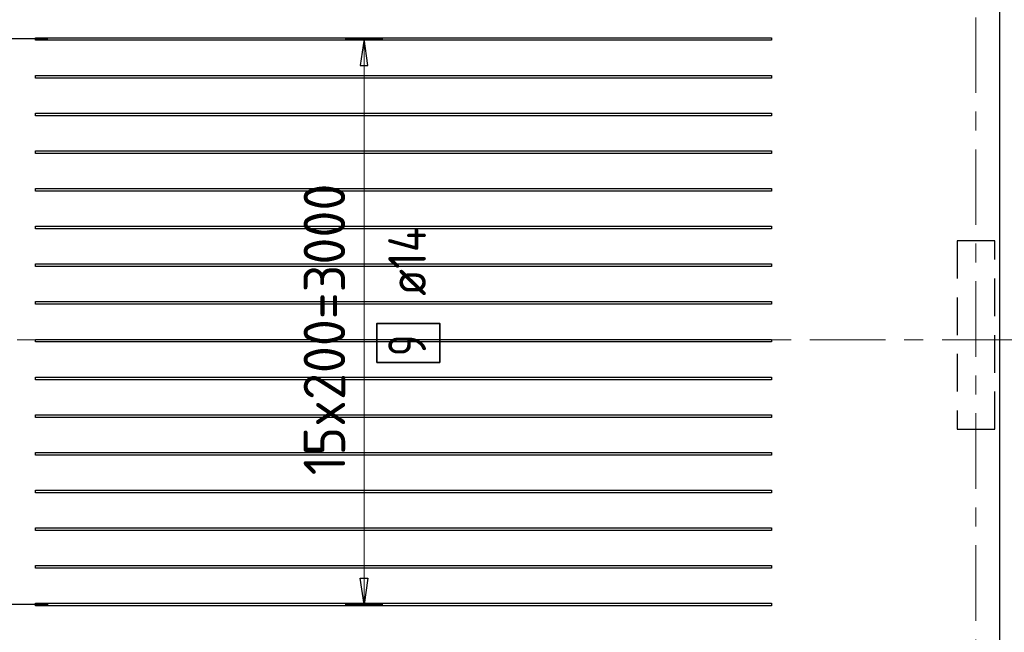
# Model space of a CAD drawing. Header units: metres. Extents: x -38 to 97, y -15 to 21.
# Tile 12 of 111: x 27.48 to 32.7, y 11.25 to 14.5. Entities that reach past the tile are written whole.
import ezdxf

# ---------------------------------------------------------------- set-up
doc = ezdxf.new("R2010")
doc.units = ezdxf.units.M
doc.header["$PDMODE"] = 65
for name, pattern in [('______11', [0.5, 0.4, -0.05, 0, -0.05]), ('______2', [0.27, 0.2, -0.07]), ('______5', [1.1, 0.8, -0.1, 0.1, -0.1])]:
    doc.linetypes.add(name, pattern=pattern)
for name, color, linetype, lineweight in [('XR$2$Осевая линия (1)', 7, '______5', 13), ('XR$3$Перекрытие (1)', 7, 'Continuous', 35), ('XR$3$Размерная линия (1)', 7, 'Continuous', 13), ('XR$5$Перекрытие (1)', 7, 'Continuous', 35), ('XR$5$Размерная линия (1)', 7, 'Continuous', 13)]:
    doc.layers.add(name, color=color, linetype=linetype, lineweight=lineweight)
for name, color, linetype, lineweight, true_color in [('XR$3$Арм.стержн.Доп. Арм верхн.зоны Х', 7, 'Continuous', 35, 0x8c8cff), ('XR$5$Арм.стержн.Доп. Арм верхн.зоны Х', 7, 'Continuous', 35, 0x8c8cff), ('XR$7$Стена_ бетон несущ.', 7, 'Continuous', 70, 0xb4b496)]:
    doc.layers.add(name, color=color, linetype=linetype, lineweight=lineweight, true_color=true_color)
doc.styles.add('ISOCPEUR', font='txt')
doc.dimstyles.new('DIMSTYLE_3', dxfattribs={"dimtxt": 0.2, "dimasz": 0.2, "dimexe": 0, "dimexo": 0, "dimgap": 0.1, "dimtad": 2, "dimdec": 0, "dimlfac": 1000, "dimrnd": 5, "dimzin": 12, "dimdsep": 46, "dimtxsty": 'ISOCPEUR', "dimblk1": 'ALL_ML_STRICH', "dimblk2": 'ALL_ML_STRICH', "dimsah": 1, "dimcen": 0, "dimclrd": 7, "dimclre": 256, "dimclrt": 7, "dimadec": 0, "dimazin": 0, "dimtfac": 1, "dimtdec": 0, "dimtix": 1, "dimtmove": 2, "dimatfit": 3, "dimfxl": 0, "dimtzin": 0, "dimlwd": 0, "dimlwe": -3, "dimarcsym": 0})
doc.dimstyles.new('DIMSTYLE_6', dxfattribs={"dimtxt": 0.2, "dimasz": 0.2, "dimexe": 0, "dimexo": 0, "dimgap": 0.1, "dimtad": 2, "dimdec": 0, "dimlfac": 1000, "dimrnd": 5, "dimzin": 12, "dimdsep": 46, "dimtxsty": 'ISOCPEUR', "dimblk1": 'ALL_ML_STRICH', "dimblk2": 'ALL_ML_STRICH', "dimsah": 1, "dimcen": 0, "dimclrd": 7, "dimclre": 256, "dimclrt": 7, "dimadec": 0, "dimazin": 0, "dimtfac": 1, "dimtdec": 0, "dimtix": 1, "dimtmove": 2, "dimatfit": 3, "dimfxl": 0, "dimtvp": 1.2, "dimtzin": 0, "dimlwd": 0, "dimlwe": -3, "dimarcsym": 0})

# ---------------------------------------------------------------- blocks, each defined once
blk = doc.blocks.new('ALL_ML_STRICH')
at = {"color": 0, "linetype": 'ByBlock', "lineweight": -2}
for p, q in [((-0.3, -0.3), (0.3, 0.3)), ((0, -0.5), (0, 0.5)), ((-1, 0), (0.5, 0))]:
    blk.add_line(p, q, dxfattribs=at)
blk = doc.blocks.new('*D47')
at = {"layer": 'DEFPOINTS', "color": 7, "linetype": 'Continuous', "lineweight": 13, "transparency": 33554687}
for p in [(27.6088, 11.1953), (27.1075, 9.5953), (27.6898, 9.5953)]:
    blk.add_point(p, dxfattribs=at)
at = {"layer": 'XR$3$Размерная линия (1)', "color": 9, "linetype": 'Continuous', "lineweight": -2, "true_color": 0xc7c7c7, "transparency": 33554687}
for p, q in [((27.5888, 11.1953), (27.1075, 11.1953)), ((27.6698, 9.5953), (27.1075, 9.5953))]:
    blk.add_line(p, q, dxfattribs=at)
at = {"layer": 'XR$3$Размерная линия (1)', "color": 7, "linetype": 'Continuous', "lineweight": -2, "transparency": 33554687}
blk.add_line((27.1075, 9.5953), (27.1075, 11.1953), dxfattribs=at)
at = {"layer": 'XR$3$Размерная линия (1)', "color": 7, "linetype": 'Continuous', "lineweight": 13, "transparency": 33554687, "xscale": 0.2, "yscale": 0.2, "zscale": 0.2}
for p, rotation in [((27.1075, 11.1953), 90), ((27.1075, 9.5953), 270)]:
    blk.add_blockref('ALL_ML_STRICH', p, dxfattribs=dict(at, rotation=rotation))
at = {"layer": 'XR$3$Размерная линия (1)', "color": 7, "linetype": 'Continuous', "lineweight": 13, "transparency": 33554687, "insert": (26.9575, 10.4253), "char_height": 0.2, "width": 0.8, "attachment_point": 5, "rotation": 90, "style": 'ISOCPEUR'}
blk.add_mtext('\\A1;{1600}', dxfattribs=at)
blk = doc.blocks.new('*D48')
at = {"layer": 'DEFPOINTS', "color": 7, "linetype": 'Continuous', "lineweight": 13, "transparency": 33554687}
for p in [(27.6535, 11.3953), (27.1075, 11.1953), (27.6088, 11.1953)]:
    blk.add_point(p, dxfattribs=at)
at = {"layer": 'XR$3$Размерная линия (1)', "color": 9, "linetype": 'Continuous', "lineweight": -2, "true_color": 0xc7c7c7, "transparency": 33554687}
for p, q in [((27.6335, 11.3953), (27.1075, 11.3953)), ((27.5888, 11.1953), (27.1075, 11.1953))]:
    blk.add_line(p, q, dxfattribs=at)
at = {"layer": 'XR$3$Размерная линия (1)', "color": 7, "linetype": 'Continuous', "lineweight": -2, "transparency": 33554687}
blk.add_line((27.1075, 11.1953), (27.1075, 11.3953), dxfattribs=at)
at = {"layer": 'XR$3$Размерная линия (1)', "color": 7, "linetype": 'Continuous', "lineweight": 13, "transparency": 33554687, "xscale": 0.2, "yscale": 0.2, "zscale": 0.2}
for p, rotation in [((27.1075, 11.3953), 90), ((27.1075, 11.1953), 270)]:
    blk.add_blockref('ALL_ML_STRICH', p, dxfattribs=dict(at, rotation=rotation))
at = {"layer": 'XR$3$Размерная линия (1)', "color": 7, "linetype": 'Continuous', "lineweight": 13, "transparency": 33554687, "insert": (26.679, 11.059), "char_height": 0.2, "width": 0.6, "attachment_point": 5, "rotation": 90, "style": 'ISOCPEUR'}
blk.add_mtext('\\A1;{200}', dxfattribs=at)
blk = doc.blocks.new('*D49')
at = {"layer": 'DEFPOINTS', "color": 7, "linetype": 'Continuous', "lineweight": 13, "transparency": 33554687}
for p in [(27.2792, 12.8), (27.1075, 11.3953), (27.6535, 11.3953)]:
    blk.add_point(p, dxfattribs=at)
at = {"layer": 'XR$3$Размерная линия (1)', "color": 9, "linetype": 'Continuous', "lineweight": -2, "true_color": 0xc7c7c7, "transparency": 33554687}
for p, q in [((27.2592, 12.8), (27.1075, 12.8)), ((27.6335, 11.3953), (27.1075, 11.3953))]:
    blk.add_line(p, q, dxfattribs=at)
at = {"layer": 'XR$3$Размерная линия (1)', "color": 7, "linetype": 'Continuous', "lineweight": -2, "transparency": 33554687}
blk.add_line((27.1075, 11.3953), (27.1075, 12.8), dxfattribs=at)
at = {"layer": 'XR$3$Размерная линия (1)', "color": 7, "linetype": 'Continuous', "lineweight": 13, "transparency": 33554687, "xscale": 0.2, "yscale": 0.2, "zscale": 0.2}
for p, rotation in [((27.1075, 12.8), 90), ((27.1075, 11.3953), 270)]:
    blk.add_blockref('ALL_ML_STRICH', p, dxfattribs=dict(at, rotation=rotation))
at = {"layer": 'XR$3$Размерная линия (1)', "color": 7, "linetype": 'Continuous', "lineweight": 13, "transparency": 33554687, "insert": (26.9575, 12.1176), "char_height": 0.2, "width": 0.8, "attachment_point": 5, "rotation": 90, "style": 'ISOCPEUR'}
blk.add_mtext('\\A1;{1405}', dxfattribs=at)
blk = doc.blocks.new('*D50')
at = {"layer": 'DEFPOINTS', "color": 7, "linetype": 'Continuous', "lineweight": 13, "transparency": 33554687}
for p in [(27.6523, 14.3953), (27.1075, 12.8), (27.2792, 12.8)]:
    blk.add_point(p, dxfattribs=at)
at = {"layer": 'XR$3$Размерная линия (1)', "color": 9, "linetype": 'Continuous', "lineweight": -2, "true_color": 0xc7c7c7, "transparency": 33554687}
for p, q in [((27.6323, 14.3953), (27.1075, 14.3953)), ((27.2592, 12.8), (27.1075, 12.8))]:
    blk.add_line(p, q, dxfattribs=at)
at = {"layer": 'XR$3$Размерная линия (1)', "color": 7, "linetype": 'Continuous', "lineweight": -2, "transparency": 33554687}
blk.add_line((27.1075, 12.8), (27.1075, 14.3953), dxfattribs=at)
at = {"layer": 'XR$3$Размерная линия (1)', "color": 7, "linetype": 'Continuous', "lineweight": 13, "transparency": 33554687, "xscale": 0.2, "yscale": 0.2, "zscale": 0.2}
for p, rotation in [((27.1075, 14.3953), 90), ((27.1075, 12.8), 270)]:
    blk.add_blockref('ALL_ML_STRICH', p, dxfattribs=dict(at, rotation=rotation))
at = {"layer": 'XR$3$Размерная линия (1)', "color": 7, "linetype": 'Continuous', "lineweight": 13, "transparency": 33554687, "insert": (26.9575, 13.6276), "char_height": 0.2, "width": 0.8, "attachment_point": 5, "rotation": 90, "style": 'ISOCPEUR'}
blk.add_mtext('\\A1;{1595}', dxfattribs=at)
blk = doc.blocks.new('*D51')
at = {"layer": 'DEFPOINTS', "color": 7, "linetype": 'Continuous', "lineweight": 13, "transparency": 33554687}
for p in [(27.6607, 14.6003), (27.1075, 14.3953), (27.6523, 14.3953)]:
    blk.add_point(p, dxfattribs=at)
at = {"layer": 'XR$3$Размерная линия (1)', "color": 9, "linetype": 'Continuous', "lineweight": -2, "true_color": 0xc7c7c7, "transparency": 33554687}
for p, q in [((27.6407, 14.6003), (27.1075, 14.6003)), ((27.6323, 14.3953), (27.1075, 14.3953))]:
    blk.add_line(p, q, dxfattribs=at)
at = {"layer": 'XR$3$Размерная линия (1)', "color": 7, "linetype": 'Continuous', "lineweight": -2, "transparency": 33554687}
blk.add_line((27.1075, 14.3953), (27.1075, 14.6003), dxfattribs=at)
at = {"layer": 'XR$3$Размерная линия (1)', "color": 7, "linetype": 'Continuous', "lineweight": 13, "transparency": 33554687, "xscale": 0.2, "yscale": 0.2, "zscale": 0.2}
for p, rotation in [((27.1075, 14.6003), 90), ((27.1075, 14.3953), 270)]:
    blk.add_blockref('ALL_ML_STRICH', p, dxfattribs=dict(at, rotation=rotation))
at = {"layer": 'XR$3$Размерная линия (1)', "color": 7, "linetype": 'Continuous', "lineweight": 13, "transparency": 33554687, "insert": (26.6784, 14.2215), "char_height": 0.2, "width": 0.6, "attachment_point": 5, "rotation": 90, "style": 'ISOCPEUR'}
blk.add_mtext('\\A1;{205}', dxfattribs=at)
blk = doc.blocks.new('*D344')
at = {"layer": 'DEFPOINTS', "color": 7, "linetype": 'Continuous', "lineweight": 13, "transparency": 33554687}
for p in [(27.6088, 11.1953), (27.1075, 9.5953), (27.6898, 9.5953)]:
    blk.add_point(p, dxfattribs=at)
at = {"layer": 'XR$5$Размерная линия (1)', "color": 9, "linetype": 'Continuous', "lineweight": -2, "true_color": 0xc7c7c7, "transparency": 33554687}
for p, q in [((27.5888, 11.1953), (27.1075, 11.1953)), ((27.6698, 9.5953), (27.1075, 9.5953))]:
    blk.add_line(p, q, dxfattribs=at)
at = {"layer": 'XR$5$Размерная линия (1)', "color": 7, "linetype": 'Continuous', "lineweight": -2, "transparency": 33554687}
blk.add_line((27.1075, 9.5953), (27.1075, 11.1953), dxfattribs=at)
at = {"layer": 'XR$5$Размерная линия (1)', "color": 7, "linetype": 'Continuous', "lineweight": 13, "transparency": 33554687, "xscale": 0.2, "yscale": 0.2, "zscale": 0.2}
for p, rotation in [((27.1075, 11.1953), 90), ((27.1075, 9.5953), 270)]:
    blk.add_blockref('ALL_ML_STRICH', p, dxfattribs=dict(at, rotation=rotation))
at = {"layer": 'XR$5$Размерная линия (1)', "color": 7, "linetype": 'Continuous', "lineweight": 13, "transparency": 33554687, "insert": (26.9575, 10.4253), "char_height": 0.2, "width": 0.8, "attachment_point": 5, "rotation": 90, "style": 'ISOCPEUR'}
blk.add_mtext('\\A1;{1600}', dxfattribs=at)
blk = doc.blocks.new('*D345')
at = {"layer": 'DEFPOINTS', "color": 7, "linetype": 'Continuous', "lineweight": 13, "transparency": 33554687}
for p in [(27.6535, 11.3953), (27.1075, 11.1953), (27.6088, 11.1953)]:
    blk.add_point(p, dxfattribs=at)
at = {"layer": 'XR$5$Размерная линия (1)', "color": 9, "linetype": 'Continuous', "lineweight": -2, "true_color": 0xc7c7c7, "transparency": 33554687}
for p, q in [((27.6335, 11.3953), (27.1075, 11.3953)), ((27.5888, 11.1953), (27.1075, 11.1953))]:
    blk.add_line(p, q, dxfattribs=at)
at = {"layer": 'XR$5$Размерная линия (1)', "color": 7, "linetype": 'Continuous', "lineweight": -2, "transparency": 33554687}
blk.add_line((27.1075, 11.1953), (27.1075, 11.3953), dxfattribs=at)
at = {"layer": 'XR$5$Размерная линия (1)', "color": 7, "linetype": 'Continuous', "lineweight": 13, "transparency": 33554687, "xscale": 0.2, "yscale": 0.2, "zscale": 0.2}
for p, rotation in [((27.1075, 11.3953), 90), ((27.1075, 11.1953), 270)]:
    blk.add_blockref('ALL_ML_STRICH', p, dxfattribs=dict(at, rotation=rotation))
at = {"layer": 'XR$5$Размерная линия (1)', "color": 7, "linetype": 'Continuous', "lineweight": 13, "transparency": 33554687, "insert": (26.679, 11.059), "char_height": 0.2, "width": 0.6, "attachment_point": 5, "rotation": 90, "style": 'ISOCPEUR'}
blk.add_mtext('\\A1;{200}', dxfattribs=at)
blk = doc.blocks.new('*D346')
at = {"layer": 'DEFPOINTS', "color": 7, "linetype": 'Continuous', "lineweight": 13, "transparency": 33554687}
for p in [(27.2792, 12.8), (27.1075, 11.3953), (27.6535, 11.3953)]:
    blk.add_point(p, dxfattribs=at)
at = {"layer": 'XR$5$Размерная линия (1)', "color": 9, "linetype": 'Continuous', "lineweight": -2, "true_color": 0xc7c7c7, "transparency": 33554687}
for p, q in [((27.2592, 12.8), (27.1075, 12.8)), ((27.6335, 11.3953), (27.1075, 11.3953))]:
    blk.add_line(p, q, dxfattribs=at)
at = {"layer": 'XR$5$Размерная линия (1)', "color": 7, "linetype": 'Continuous', "lineweight": -2, "transparency": 33554687}
blk.add_line((27.1075, 11.3953), (27.1075, 12.8), dxfattribs=at)
at = {"layer": 'XR$5$Размерная линия (1)', "color": 7, "linetype": 'Continuous', "lineweight": 13, "transparency": 33554687, "xscale": 0.2, "yscale": 0.2, "zscale": 0.2}
for p, rotation in [((27.1075, 12.8), 90), ((27.1075, 11.3953), 270)]:
    blk.add_blockref('ALL_ML_STRICH', p, dxfattribs=dict(at, rotation=rotation))
at = {"layer": 'XR$5$Размерная линия (1)', "color": 7, "linetype": 'Continuous', "lineweight": 13, "transparency": 33554687, "insert": (26.9575, 12.1176), "char_height": 0.2, "width": 0.8, "attachment_point": 5, "rotation": 90, "style": 'ISOCPEUR'}
blk.add_mtext('\\A1;{1405}', dxfattribs=at)
blk = doc.blocks.new('*D347')
at = {"layer": 'DEFPOINTS', "color": 7, "linetype": 'Continuous', "lineweight": 13, "transparency": 33554687}
for p in [(27.6523, 14.3953), (27.1075, 12.8), (27.2792, 12.8)]:
    blk.add_point(p, dxfattribs=at)
at = {"layer": 'XR$5$Размерная линия (1)', "color": 9, "linetype": 'Continuous', "lineweight": -2, "true_color": 0xc7c7c7, "transparency": 33554687}
for p, q in [((27.6323, 14.3953), (27.1075, 14.3953)), ((27.2592, 12.8), (27.1075, 12.8))]:
    blk.add_line(p, q, dxfattribs=at)
at = {"layer": 'XR$5$Размерная линия (1)', "color": 7, "linetype": 'Continuous', "lineweight": -2, "transparency": 33554687}
blk.add_line((27.1075, 12.8), (27.1075, 14.3953), dxfattribs=at)
at = {"layer": 'XR$5$Размерная линия (1)', "color": 7, "linetype": 'Continuous', "lineweight": 13, "transparency": 33554687, "xscale": 0.2, "yscale": 0.2, "zscale": 0.2}
for p, rotation in [((27.1075, 14.3953), 90), ((27.1075, 12.8), 270)]:
    blk.add_blockref('ALL_ML_STRICH', p, dxfattribs=dict(at, rotation=rotation))
at = {"layer": 'XR$5$Размерная линия (1)', "color": 7, "linetype": 'Continuous', "lineweight": 13, "transparency": 33554687, "insert": (26.9575, 13.6276), "char_height": 0.2, "width": 0.8, "attachment_point": 5, "rotation": 90, "style": 'ISOCPEUR'}
blk.add_mtext('\\A1;{1595}', dxfattribs=at)
blk = doc.blocks.new('*D348')
at = {"layer": 'DEFPOINTS', "color": 7, "linetype": 'Continuous', "lineweight": 13, "transparency": 33554687}
for p in [(27.6607, 14.6003), (27.1075, 14.3953), (27.6523, 14.3953)]:
    blk.add_point(p, dxfattribs=at)
at = {"layer": 'XR$5$Размерная линия (1)', "color": 9, "linetype": 'Continuous', "lineweight": -2, "true_color": 0xc7c7c7, "transparency": 33554687}
for p, q in [((27.6407, 14.6003), (27.1075, 14.6003)), ((27.6323, 14.3953), (27.1075, 14.3953))]:
    blk.add_line(p, q, dxfattribs=at)
at = {"layer": 'XR$5$Размерная линия (1)', "color": 7, "linetype": 'Continuous', "lineweight": -2, "transparency": 33554687}
blk.add_line((27.1075, 14.3953), (27.1075, 14.6003), dxfattribs=at)
at = {"layer": 'XR$5$Размерная линия (1)', "color": 7, "linetype": 'Continuous', "lineweight": 13, "transparency": 33554687, "xscale": 0.2, "yscale": 0.2, "zscale": 0.2}
for p, rotation in [((27.1075, 14.6003), 90), ((27.1075, 14.3953), 270)]:
    blk.add_blockref('ALL_ML_STRICH', p, dxfattribs=dict(at, rotation=rotation))
at = {"layer": 'XR$5$Размерная линия (1)', "color": 7, "linetype": 'Continuous', "lineweight": 13, "transparency": 33554687, "insert": (26.6784, 14.2215), "char_height": 0.2, "width": 0.6, "attachment_point": 5, "rotation": 90, "style": 'ISOCPEUR'}
blk.add_mtext('\\A1;{205}', dxfattribs=at)

msp = doc.modelspace()

# ---------------------------------------------------------------- linework, layer by layer
at = {"layer": 'XR$2$Осевая линия (1)', "color": 253, "linetype": '______11', "lineweight": 13, "true_color": 0xa0a0a0, "transparency": 33554687}
for p, q in [((32.55, -3.39), (32.55, 19.78)), ((-2.63, 12.8), (62.6, 12.8))]:
    msp.add_line(p, q, dxfattribs=at)
at = {"layer": 'XR$3$Арм.стержн.Доп. Арм верхн.зоны Х', "color": 253, "linetype": 'Continuous', "lineweight": -3, "true_color": 0xa0a0a0, "transparency": 33554687}
for p, q in [((29.3074, 14.3953), (29.2074, 14.3953)), ((29.3074, 14.3953), (29.4074, 14.3953)), ((29.3074, 11.3953), (29.2074, 11.3953)), ((29.3074, 11.3953), (29.4074, 11.3953))]:
    msp.add_line(p, q, dxfattribs=at)
at = {"layer": 'XR$3$Арм.стержн.Доп. Арм верхн.зоны Х', "color": 7, "linetype": 'Continuous', "lineweight": 25, "transparency": 33554687}
for p, q in [((29.3074, 14.3953), (29.2874, 14.2553)), ((29.3274, 14.2553), (29.3074, 14.3953)), ((29.2874, 14.2553), (29.3274, 14.2553)), ((29.3074, 11.3953), (29.2874, 11.5353)), ((29.2874, 11.5353), (29.3274, 11.5353)), ((29.3274, 11.5353), (29.3074, 11.3953))]:
    msp.add_line(p, q, dxfattribs=at)
at = {"layer": 'XR$3$Арм.стержн.Доп. Арм верхн.зоны Х', "color": 7, "linetype": 'Continuous', "lineweight": 13, "transparency": 33554687}
for p, q in [((29.3074, 14.3953), (29.3074, 14.3953)), ((29.3074, 11.3953), (29.3074, 14.3953)), ((29.3074, 11.3953), (29.3074, 11.3953))]:
    msp.add_line(p, q, dxfattribs=at)
at = {"layer": 'XR$3$Арм.стержн.Доп. Арм верхн.зоны Х', "color": 7, "linetype": 'Continuous', "lineweight": 25, "transparency": 33554687}
for points in [[(31.4663, 14.3883), (27.5663, 14.3883), (27.5663, 14.4023), (31.4663, 14.4023), (31.4663, 14.3883)], [(31.4663, 14.1883), (27.5663, 14.1883), (27.5663, 14.2023), (31.4663, 14.2023), (31.4663, 14.1883)], [(31.4663, 13.9883), (27.5663, 13.9883), (27.5663, 14.0023), (31.4663, 14.0023), (31.4663, 13.9883)], [(31.4663, 13.7883), (27.5663, 13.7883), (27.5663, 13.8023), (31.4663, 13.8023), (31.4663, 13.7883)], [(31.4663, 13.5883), (27.5663, 13.5883), (27.5663, 13.6023), (31.4663, 13.6023), (31.4663, 13.5883)], [(31.4663, 13.3883), (27.5663, 13.3883), (27.5663, 13.4023), (31.4663, 13.4023), (31.4663, 13.3883)], [(31.4663, 13.1883), (27.5663, 13.1883), (27.5663, 13.2023), (31.4663, 13.2023), (31.4663, 13.1883)], [(31.4663, 12.9883), (27.5663, 12.9883), (27.5663, 13.0023), (31.4663, 13.0023), (31.4663, 12.9883)], [(31.4663, 12.7883), (27.5663, 12.7883), (27.5663, 12.8023), (31.4663, 12.8023), (31.4663, 12.7883)], [(31.4663, 12.5883), (27.5663, 12.5883), (27.5663, 12.6023), (31.4663, 12.6023), (31.4663, 12.5883)], [(31.4663, 12.3883), (27.5663, 12.3883), (27.5663, 12.4023), (31.4663, 12.4023), (31.4663, 12.3883)], [(31.4663, 12.1883), (27.5663, 12.1883), (27.5663, 12.2023), (31.4663, 12.2023), (31.4663, 12.1883)], [(31.4663, 11.9883), (27.5663, 11.9883), (27.5663, 12.0023), (31.4663, 12.0023), (31.4663, 11.9883)], [(31.4663, 11.7883), (27.5663, 11.7883), (27.5663, 11.8023), (31.4663, 11.8023), (31.4663, 11.7883)], [(31.4663, 11.5883), (27.5663, 11.5883), (27.5663, 11.6023), (31.4663, 11.6023), (31.4663, 11.5883)], [(31.4663, 11.3883), (27.5663, 11.3883), (27.5663, 11.4023), (31.4663, 11.4023), (31.4663, 11.3883)]]:
    msp.add_lwpolyline(points, dxfattribs=at)
at = {"layer": 'XR$3$Арм.стержн.Доп. Арм верхн.зоны Х', "color": 7, "linetype": 'Continuous', "lineweight": 35, "transparency": 33554687}
msp.add_lwpolyline([(29.709, 12.6797), (29.709, 12.8864), (29.3756, 12.8864), (29.3756, 12.6797), (29.709, 12.6797)], dxfattribs=at)
at = {"layer": 'XR$3$Перекрытие (1)', "color": 7, "linetype": 'Continuous', "lineweight": 25, "transparency": 33554687}
msp.add_line((32.675, 16.4002), (32.675, -0.25), dxfattribs=at)
at = {"layer": 'XR$5$Арм.стержн.Доп. Арм верхн.зоны Х', "color": 253, "linetype": 'Continuous', "lineweight": -3, "true_color": 0xa0a0a0, "transparency": 33554687}
for p, q in [((29.3074, 14.3953), (29.2074, 14.3953)), ((29.3074, 14.3953), (29.4074, 14.3953)), ((29.3074, 11.3953), (29.2074, 11.3953)), ((29.3074, 11.3953), (29.4074, 11.3953))]:
    msp.add_line(p, q, dxfattribs=at)
at = {"layer": 'XR$5$Арм.стержн.Доп. Арм верхн.зоны Х', "color": 7, "linetype": 'Continuous', "lineweight": 25, "transparency": 33554687}
for p, q in [((29.3074, 14.3953), (29.2874, 14.2553)), ((29.3274, 14.2553), (29.3074, 14.3953)), ((29.2874, 14.2553), (29.3274, 14.2553)), ((29.3074, 11.3953), (29.2874, 11.5353)), ((29.2874, 11.5353), (29.3274, 11.5353)), ((29.3274, 11.5353), (29.3074, 11.3953))]:
    msp.add_line(p, q, dxfattribs=at)
at = {"layer": 'XR$5$Арм.стержн.Доп. Арм верхн.зоны Х', "color": 7, "linetype": 'Continuous', "lineweight": 13, "transparency": 33554687}
for p, q in [((29.3074, 14.3953), (29.3074, 14.3953)), ((29.3074, 11.3953), (29.3074, 14.3953)), ((29.3074, 11.3953), (29.3074, 11.3953))]:
    msp.add_line(p, q, dxfattribs=at)
at = {"layer": 'XR$5$Арм.стержн.Доп. Арм верхн.зоны Х', "color": 7, "linetype": 'Continuous', "lineweight": 25, "transparency": 33554687}
for points in [[(31.4663, 14.3883), (27.5663, 14.3883), (27.5663, 14.4023), (31.4663, 14.4023), (31.4663, 14.3883)], [(31.4663, 14.1883), (27.5663, 14.1883), (27.5663, 14.2023), (31.4663, 14.2023), (31.4663, 14.1883)], [(31.4663, 13.9883), (27.5663, 13.9883), (27.5663, 14.0023), (31.4663, 14.0023), (31.4663, 13.9883)], [(31.4663, 13.7883), (27.5663, 13.7883), (27.5663, 13.8023), (31.4663, 13.8023), (31.4663, 13.7883)], [(31.4663, 13.5883), (27.5663, 13.5883), (27.5663, 13.6023), (31.4663, 13.6023), (31.4663, 13.5883)], [(31.4663, 13.3883), (27.5663, 13.3883), (27.5663, 13.4023), (31.4663, 13.4023), (31.4663, 13.3883)], [(31.4663, 13.1883), (27.5663, 13.1883), (27.5663, 13.2023), (31.4663, 13.2023), (31.4663, 13.1883)], [(31.4663, 12.9883), (27.5663, 12.9883), (27.5663, 13.0023), (31.4663, 13.0023), (31.4663, 12.9883)], [(31.4663, 12.7883), (27.5663, 12.7883), (27.5663, 12.8023), (31.4663, 12.8023), (31.4663, 12.7883)], [(31.4663, 12.5883), (27.5663, 12.5883), (27.5663, 12.6023), (31.4663, 12.6023), (31.4663, 12.5883)], [(31.4663, 12.3883), (27.5663, 12.3883), (27.5663, 12.4023), (31.4663, 12.4023), (31.4663, 12.3883)], [(31.4663, 12.1883), (27.5663, 12.1883), (27.5663, 12.2023), (31.4663, 12.2023), (31.4663, 12.1883)], [(31.4663, 11.9883), (27.5663, 11.9883), (27.5663, 12.0023), (31.4663, 12.0023), (31.4663, 11.9883)], [(31.4663, 11.7883), (27.5663, 11.7883), (27.5663, 11.8023), (31.4663, 11.8023), (31.4663, 11.7883)], [(31.4663, 11.5883), (27.5663, 11.5883), (27.5663, 11.6023), (31.4663, 11.6023), (31.4663, 11.5883)], [(31.4663, 11.3883), (27.5663, 11.3883), (27.5663, 11.4023), (31.4663, 11.4023), (31.4663, 11.3883)]]:
    msp.add_lwpolyline(points, dxfattribs=at)
at = {"layer": 'XR$5$Арм.стержн.Доп. Арм верхн.зоны Х', "color": 7, "linetype": 'Continuous', "lineweight": 35, "transparency": 33554687}
msp.add_lwpolyline([(29.709, 12.6797), (29.709, 12.8864), (29.3756, 12.8864), (29.3756, 12.6797), (29.709, 12.6797)], dxfattribs=at)
at = {"layer": 'XR$5$Перекрытие (1)', "color": 7, "linetype": 'Continuous', "lineweight": 25, "transparency": 33554687}
msp.add_line((32.675, 16.6502), (32.675, -0.25), dxfattribs=at)
at = {"layer": 'XR$7$Стена_ бетон несущ.', "color": 253, "linetype": '______2', "lineweight": -3, "true_color": 0xa0a0a0, "transparency": 33554687}
for p, q in [((32.45, 13.325), (32.45, 12.325)), ((32.65, 13.325), (32.45, 13.325)), ((32.65, 12.325), (32.65, 13.325)), ((32.45, 12.325), (32.65, 12.325))]:
    msp.add_line(p, q, dxfattribs=at)

# ---------------------------------------------------------------- texts
at = {"layer": 'XR$3$Арм.стержн.Доп. Арм верхн.зоны Х', "color": 7, "linetype": 'Continuous', "lineweight": 13, "transparency": 33554687, "insert": (29.2074, 12.0813), "char_height": 0.22, "width": 1.753129, "attachment_point": 7, "rotation": 90, "style": 'ISOCPEUR'}
msp.add_mtext('\\W0.95;15x200=3000', dxfattribs=at)
at = {"layer": 'XR$3$Арм.стержн.Доп. Арм верхн.зоны Х', "color": 7, "linetype": 'Continuous', "lineweight": 25, "transparency": 33554687, "char_height": 0.2, "attachment_point": 7, "rotation": 90, "style": 'ISOCPEUR'}
for s, insert, width in [('\\W0.89; ø14 ', (29.6356, 12.9197), 0.769432), ('\\W0.78;9', (29.6356, 12.7131), 0.217605)]:
    msp.add_mtext(s, dxfattribs=dict(at, insert=insert, width=width))
at = {"layer": 'XR$5$Арм.стержн.Доп. Арм верхн.зоны Х', "color": 7, "linetype": 'Continuous', "lineweight": 13, "transparency": 33554687, "insert": (29.2074, 12.0813), "char_height": 0.22, "width": 1.753129, "attachment_point": 7, "rotation": 90, "style": 'ISOCPEUR'}
msp.add_mtext('\\W0.95;15x200=3000', dxfattribs=at)
at = {"layer": 'XR$5$Арм.стержн.Доп. Арм верхн.зоны Х', "color": 7, "linetype": 'Continuous', "lineweight": 25, "transparency": 33554687, "char_height": 0.2, "attachment_point": 7, "rotation": 90, "style": 'ISOCPEUR'}
for s, insert, width in [('\\W0.89; ø14 ', (29.6356, 12.9197), 0.769432), ('\\W0.78;9', (29.6356, 12.7131), 0.217605)]:
    msp.add_mtext(s, dxfattribs=dict(at, insert=insert, width=width))

# ---------------------------------------------------------------- dimensions: what is measured, and where the dimension line sits
at = {"layer": 'XR$3$Размерная линия (1)', "color": 7, "linetype": 'Continuous', "lineweight": 13, "transparency": 33554687}
for base, p1, p2, dimstyle, picture, middle in [((27.1075, 14.6003), (27.6323, 14.3953), (27.6407, 14.6003), 'DIMSTYLE_6', '*D51', (26.6784, 14.2215)), ((27.1075, 14.3953), (27.2592, 12.8), (27.6323, 14.3953), 'DIMSTYLE_3', '*D50', (26.9575, 13.6276)), ((27.1075, 12.8), (27.6335, 11.3953), (27.2592, 12.8), 'DIMSTYLE_3', '*D49', (26.9575, 12.1176)), ((27.1075, 11.3953), (27.5888, 11.1953), (27.6335, 11.3953), 'DIMSTYLE_6', '*D48', (26.679, 11.059)), ((27.1075, 11.1953), (27.6698, 9.5953), (27.5888, 11.1953), 'DIMSTYLE_3', '*D47', (26.9575, 10.4253))]:
    dim = msp.add_linear_dim(base=base, p1=p1, p2=p2, angle=90, dimstyle=dimstyle, override={"dimpost": '<>', "dimclrd": 7, "dimclre": 9, "dimclrt": 7, "dimlwd": 0, "dimlwe": 65533}, dxfattribs=at)
    dim.commit()
    dim.dimension.update_dxf_attribs({"geometry": picture, "text_midpoint": middle, "dimtype": 160})
at = {"layer": 'XR$5$Размерная линия (1)', "color": 7, "linetype": 'Continuous', "lineweight": 13, "transparency": 33554687}
for base, p1, p2, dimstyle, picture, middle in [((27.1075, 14.6003), (27.6323, 14.3953), (27.6407, 14.6003), 'DIMSTYLE_6', '*D348', (26.6784, 14.2215)), ((27.1075, 14.3953), (27.2592, 12.8), (27.6323, 14.3953), 'DIMSTYLE_3', '*D347', (26.9575, 13.6276)), ((27.1075, 12.8), (27.6335, 11.3953), (27.2592, 12.8), 'DIMSTYLE_3', '*D346', (26.9575, 12.1176)), ((27.1075, 11.3953), (27.5888, 11.1953), (27.6335, 11.3953), 'DIMSTYLE_6', '*D345', (26.679, 11.059)), ((27.1075, 11.1953), (27.6698, 9.5953), (27.5888, 11.1953), 'DIMSTYLE_3', '*D344', (26.9575, 10.4253))]:
    dim = msp.add_linear_dim(base=base, p1=p1, p2=p2, angle=90, dimstyle=dimstyle, override={"dimpost": '<>', "dimclrd": 7, "dimclre": 9, "dimclrt": 7, "dimlwd": 0, "dimlwe": 65533}, dxfattribs=at)
    dim.commit()
    dim.dimension.update_dxf_attribs({"geometry": picture, "text_midpoint": middle, "dimtype": 160})

doc.saveas('drawing.dxf')
